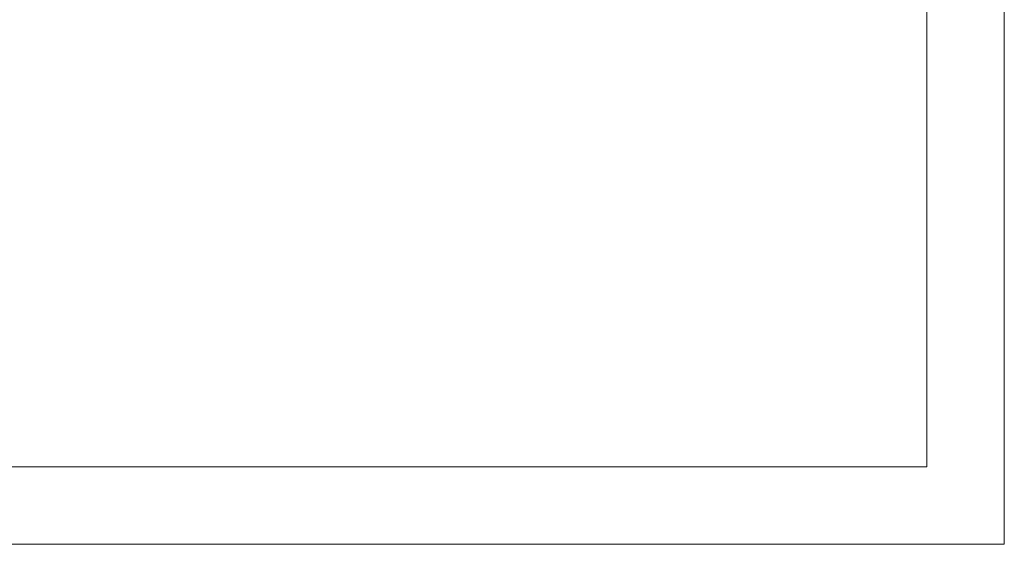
# Model space of a CAD drawing. Header units: millimetres. Extents: x 24895 to 26296, y -11704 to -10713.
# Tile 23 of 47: x 25983 to 26296, y -11704 to -11537. Entities that reach past the tile are written whole.
import ezdxf

# ---------------------------------------------------------------- set-up
doc = ezdxf.new("R2010")
doc.units = ezdxf.units.MM
doc.header["$LTSCALE"] = 50
doc.layers.get('0').update_dxf_attribs({"lineweight": 18})

msp = doc.modelspace()

# ---------------------------------------------------------------- linework, layer by layer
at = {"color": 2}
for p, q in [((26295.572, -11703.519), (26295.572, -10712.971)), ((26270.995, -11537.006), (26270.995, -11678.941)), ((25651.642, -11678.941), (26270.995, -11678.941)), ((24894.654, -11703.519), (26295.572, -11703.519))]:
    msp.add_line(p, q, dxfattribs=at)
at = {"color": 7}
for p, q in [((26270.995, -11678.942), (26270.995, -10737.549)), ((24919.232, -11678.942), (26270.995, -11678.942))]:
    msp.add_line(p, q, dxfattribs=at)

doc.saveas('drawing.dxf')
